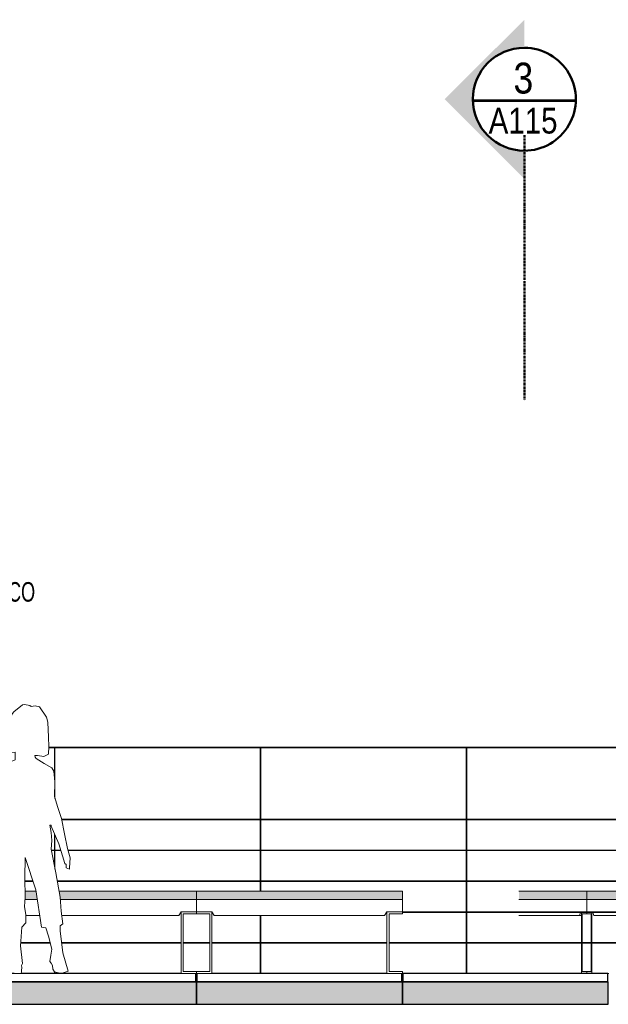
# Model space of a CAD drawing. Header units: millimetres. Extents: x -546784 to -506824, y 144269 to 161162.
# Tile 3 of 15: x -537412 to -534554, y 152200 to 156986. Entities that reach past the tile are written whole.
import ezdxf

# ---------------------------------------------------------------- set-up
doc = ezdxf.new("R2010")
doc.units = ezdxf.units.MM
doc.linetypes.add('LINHA DE CORTE', pattern=[16.5, 9, -3, 1.5, -3])
for name, color, linetype, lineweight in [('A-ANNO-IDEN', 131, 'Continuous', 5), ('A-DETL-GENF', 92, 'Continuous', 5), ('A-GENM', 13, 'Continuous', 15), ('Balaústres', 7, 'Continuous', 5), ('Corrimão', 250, 'Continuous', 25), ('G-ANNO-SYMB', 111, 'Continuous', 5), ('Guarda-corpos', 7, 'Continuous', 5), ('I-FURN', 30, 'Continuous', 15)]:
    doc.layers.add(name, color=color, linetype=linetype, lineweight=lineweight)
doc.styles.add('Arial', font='arial.ttf', dxfattribs={"width": 4.1, "height": 149.9999999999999})
doc.styles.add('Swis721 Cn BT', font='swissc.ttf', dxfattribs={"height": 149.9999999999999})
doc.styles.add('Swis721 Cn BT_1', font='swissc.ttf', dxfattribs={"height": 124.9999999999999})
doc.styles.add('Swis721 LtCn BT_2', font='swisscl.ttf', dxfattribs={"width": 0.9, "height": 94.99999999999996})
pattern_1 = [(49.99999999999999, (-520252.388, 150700), (45.54635876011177, -3.984932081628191), [4.763, -52.38800000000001]), (355, (-520252.388, 150700), (-8.81056329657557, 47.76465010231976), [3.81, -41.91]), (100.451, (-520248.593, 150699.668), (36.7361624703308, 43.77901679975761), [4.048, -44.523]), (46.184, (-520252.388, 150712.7), (67.76953583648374, -10.51029198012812), [7.144, -78.581]), (96.636, (-520246.741, 150711.824), (59.35034956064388, 61.8570227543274), [6.071000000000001, -66.78399999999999]), (351.184, (-520252.388, 150712.7), (59.35143681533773, 61.85648819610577), [5.715, -62.865]), (21, (-520246.0379999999, 150709.525), (37.9038095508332, -25.56661302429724), [4.763, -52.38800000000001]), (326, (-520246.0379999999, 150709.525), (15.45086958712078, 46.04735013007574), [3.81, -41.91]), (71.45100000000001, (-520242.88, 150707.394), (53.35466017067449, 20.47994587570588), [4.048, -44.523]), (37.50000000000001, (-520252.388, 150700), (0.772385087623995, 21.1383722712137), [1.676, -39.726, 1.676, -40.869, -42.069]), (37.50000000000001, (-520252.388, 150700), (0.772385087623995, 21.1383722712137), [-83.947, 1.676, -40.392]), (7.499999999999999, (-520252.388, 150700), (16.70492479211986, 25.04469102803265), [1.676, -22.581, 1.676, -38.773, -16.034]), (7.499999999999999, (-520252.388, 150700), (16.70492479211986, 25.04469102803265), [-64.706, 1.676, -14.357]), (327.5, (-520266.549, 150700), (33.89790929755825, -1.43270766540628), [1.676, -14.199, 1.676, -47.854, -65.722]), (327.5, (-520266.549, 150700), (33.89790929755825, -1.43270766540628), [-65.405, 1.676, -64.046]), (317.5, (-520272.899, 150700), (37.03242135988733, 6.35616820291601), [1.676, -18.961, 1.676, -31.217, -46.672]), (317.5, (-520272.899, 150700), (37.03242135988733, 6.35616820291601), [-53.53, 1.676, -44.996])]

# ---------------------------------------------------------------- blocks, each defined once
blk = doc.blocks.new('Guarda-corpo - 25mm-V6-TRECHO 2 - CORTE MIRANTE')
at = {"layer": 'Balaústres', "color": 55}
for p, q in [((-534241.020875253, 153447), (-534244.0208752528, 153447)), ((-534244.0208752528, 152350), (-534244.0208752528, 153447)), ((-534241.020875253, 153447), (-534241.020875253, 152350))]:
    blk.add_line(p, q, dxfattribs=at)
blk = doc.blocks.new('Guarda-corpo - 25mm-V7-TRECHO 2 - CORTE MIRANTE')
at = {"layer": 'Balaústres', "color": 55}
for p, q in [((-536241.020875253, 153447), (-536244.0208752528, 153447)), ((-536244.0208752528, 152750), (-536244.0208752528, 153447)), ((-536241.020875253, 153447), (-536241.020875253, 152750)), ((-536244.0208752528, 152350), (-536244.0208752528, 152631.3124126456)), ((-536241.020875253, 152631.3124126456), (-536241.020875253, 152350))]:
    blk.add_line(p, q, dxfattribs=at)
blk = doc.blocks.new('Guarda-corpo - 25mm-V8-TRECHO 2 - CORTE MIRANTE')
at = {"layer": 'Balaústres', "color": 55}
for p, q in [((-537241.020875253, 153447), (-537244.0208752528, 153447)), ((-537244.0208752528, 153309.4930039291), (-537244.0208752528, 153447)), ((-537241.020875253, 153447), (-537241.020875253, 153201.053662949)), ((-537244.0208752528, 153210.6085956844), (-537244.0208752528, 153212.3535100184)), ((-537244.0208752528, 152872.3206923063), (-537244.0208752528, 153029.6170265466)), ((-537241.020875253, 153022.8809236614), (-537241.020875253, 152856.7859491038)), ((-537244.0208752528, 152350), (-537244.0208752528, 152357.7682266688)), ((-537241.020875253, 152357.0720654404), (-537241.020875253, 152350))]:
    blk.add_line(p, q, dxfattribs=at)
blk = doc.blocks.new('Guarda-corpo - Guarda-corpo-1289455-TRECHO 2 - CORTE MIRANTE')
at = {"layer": 'Corrimão', "color": 55, "lineweight": 5}
for p, q in [((-537271.2234968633, 153447), (-533192.9319130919, 153447)), ((-537271.0932206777, 153450), (-533192.9319130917, 153450)), ((-537208.6803216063, 153100), (-533192.9319130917, 153100)), ((-537208.1257294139, 153097), (-533192.9319130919, 153097)), ((-537259.0219550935, 152950), (-537212.9268738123, 152950)), ((-537258.4426085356, 152947), (-537212.0292944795, 152947)), ((-537178.578672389, 152950), (-533192.9319130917, 152950)), ((-537177.710998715, 152947), (-533192.9319130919, 152947)), ((-537387.2515313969, 152800), (-537349.0840820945, 152800)), ((-537387.2211369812, 152797), (-537348.0957580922, 152797)), ((-537230.3557406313, 152800), (-533192.9319130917, 152800)), ((-537229.7997406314, 152797), (-533192.9319130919, 152797)), ((-536630.5816875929, 152647), (-536628.7816875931, 152647)), ((-536479.1395050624, 152647), (-536477.3395050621, 152647)), ((-535630.5816875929, 152647), (-535628.6944191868, 152647)), ((-535553.9605963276, 152650), (-533192.9319130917, 152650)), ((-535553.7816875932, 152647), (-533192.9319130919, 152647)), ((-537408.167124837, 152497), (-537264.066891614, 152497)), ((-537407.9397292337, 152500), (-537264.8390919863, 152500)), ((-537208.7395946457, 152500), (-536628.7816875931, 152500)), ((-537208.3787421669, 152497), (-536628.7816875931, 152497)), ((-536618.7816875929, 152500), (-536489.1395050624, 152500)), ((-536618.7816875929, 152497), (-536489.1395050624, 152497)), ((-536479.1395050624, 152500), (-535628.7816875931, 152500)), ((-536479.1395050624, 152497), (-535628.7816875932, 152497)), ((-535618.781687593, 152500), (-533192.9319130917, 152500)), ((-535618.7816875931, 152497), (-533192.9319130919, 152497))]:
    blk.add_line(p, q, dxfattribs=at)
for name, p in [('Guarda-corpo - 25mm-V8-TRECHO 2 - CORTE MIRANTE', (0, 0)), ('Guarda-corpo - 25mm-V7-TRECHO 2 - CORTE MIRANTE', (0, 0)), ('Guarda-corpo - 25mm-V6-TRECHO 2 - CORTE MIRANTE', (-999.9999999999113, 0))]:
    blk.add_blockref(name, p)
blk = doc.blocks.new('_EST_ PLACA PISO ESTRUTURAL MEIO - _EST_ PLACA PISO ESTRUTURAL MEIO-V14-TRECHO 2 - CORTE MIRANTE')
at = {"layer": 'A-GENM', "lineweight": 5}
h = blk.add_hatch(dxfattribs=at)
h.set_pattern_fill('FP2_14', color=256, style=0, pattern_type=2)
h.set_pattern_definition([(49.99999999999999, (-520252.388, 150700), (45.54635876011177, -3.984932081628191), [4.763, -52.38800000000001]), (355, (-520252.388, 150700), (-8.81056329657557, 47.76465010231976), [3.81, -41.91]), (100.451, (-520248.593, 150699.668), (36.7361624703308, 43.77901679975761), [4.048, -44.523]), (46.184, (-520252.388, 150712.7), (67.76953583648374, -10.51029198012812), [7.144, -78.581]), (96.636, (-520246.741, 150711.824), (59.35034956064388, 61.8570227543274), [6.071000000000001, -66.78399999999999]), (351.184, (-520252.388, 150712.7), (59.35143681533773, 61.85648819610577), [5.715, -62.865]), (21, (-520246.0379999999, 150709.525), (37.9038095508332, -25.56661302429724), [4.763, -52.38800000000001]), (326, (-520246.0379999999, 150709.525), (15.45086958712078, 46.04735013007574), [3.81, -41.91]), (71.45100000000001, (-520242.88, 150707.394), (53.35466017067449, 20.47994587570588), [4.048, -44.523]), (37.50000000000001, (-520252.388, 150700), (0.772385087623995, 21.1383722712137), [1.676, -39.726, 1.676, -40.869, -42.069]), (37.50000000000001, (-520252.388, 150700), (0.772385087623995, 21.1383722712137), [-83.947, 1.676, -40.392]), (7.499999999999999, (-520252.388, 150700), (16.70492479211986, 25.04469102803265), [1.676, -22.581, 1.676, -38.773, -16.034]), (7.499999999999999, (-520252.388, 150700), (16.70492479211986, 25.04469102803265), [-64.706, 1.676, -14.357]), (327.5, (-520266.549, 150700), (33.89790929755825, -1.43270766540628), [1.676, -14.199, 1.676, -47.854, -65.722]), (327.5, (-520266.549, 150700), (33.89790929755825, -1.43270766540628), [-65.405, 1.676, -64.046]), (317.5, (-520272.899, 150700), (37.03242135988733, 6.35616820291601), [1.676, -18.961, 1.676, -31.217, -46.673]), (317.5, (-520272.899, 150700), (37.03242135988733, 6.35616820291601), [-53.53100000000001, 1.676, -44.996])])
h.paths.add_polyline_path([(-536755.9984362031, 152200), (-536553.9605963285, 152200), (-536553.9605963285, 152310), (-537553.9605963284, 152310), (-537553.9605963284, 152200), (-537042.519244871, 152200)], flags=0)
at = {"layer": 'A-GENM', "lineweight": 25}
for p, q in [((-537551.4605963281, 152350), (-537551.4605963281, 152310)), ((-537439.903788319, 152350), (-537479.1395050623, 152350)), ((-536628.7816875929, 152350), (-537405.4265779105, 152350)), ((-536556.460596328, 152310), (-536556.460596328, 152350)), ((-537553.9605963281, 152310), (-537553.9605963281, 152200)), ((-536553.9605963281, 152310), (-537553.9605963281, 152310)), ((-537551.4605963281, 152310), (-536556.460596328, 152310)), ((-536553.9605963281, 152200), (-536553.9605963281, 152310)), ((-537553.9605963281, 152200), (-536553.9605963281, 152200))]:
    blk.add_line(p, q, dxfattribs=at)
blk = doc.blocks.new('_EST_ PLACA PISO ESTRUTURAL MEIO - _EST_ PLACA PISO ESTRUTURAL MEIO-V18-TRECHO 2 - CORTE MIRANTE')
at = {"layer": 'A-GENM', "lineweight": 5}
h = blk.add_hatch(dxfattribs=at)
h.set_pattern_fill('FP2_15', color=256, style=0, pattern_type=2)
h.set_pattern_definition(pattern_1)
h.paths.add_polyline_path([(-535609.9152015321, 152200), (-535553.9605958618, 152200), (-535553.9605958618, 152310), (-536553.9605958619, 152310), (-536553.9605958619, 152200), (-535896.4360102, 152200)], flags=0)
at = {"layer": 'A-GENM', "lineweight": 25}
for p, q in [((-536551.4605958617, 152350), (-536551.4605958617, 152310)), ((-535628.7816875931, 152350), (-536479.1395050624, 152350)), ((-535556.4605958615, 152310), (-535556.4605958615, 152350)), ((-536553.9605958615, 152310), (-536553.9605958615, 152200)), ((-535553.9605958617, 152310), (-536553.9605958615, 152310)), ((-536551.4605958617, 152310), (-535556.4605958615, 152310)), ((-535553.9605958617, 152200), (-535553.9605958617, 152310)), ((-536553.9605958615, 152200), (-535553.9605958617, 152200))]:
    blk.add_line(p, q, dxfattribs=at)
blk = doc.blocks.new('_EST_ PLACA PISO ESTRUTURAL MEIO - _EST_ PLACA PISO ESTRUTURAL MEIO-V19-TRECHO 2 - CORTE MIRANTE')
at = {"layer": 'A-GENM', "lineweight": 5}
h = blk.add_hatch(dxfattribs=at)
h.set_pattern_fill('FP2_15', color=256, style=0, pattern_type=2)
h.set_pattern_definition(pattern_1)
h.paths.add_polyline_path([(-534750.3527755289, 152200), (-534553.9605953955, 152200), (-534553.9605953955, 152310), (-535553.9605953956, 152310), (-535553.9605953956, 152200), (-535036.8735841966, 152200)], flags=0)
at = {"layer": 'A-GENM', "lineweight": 25}
for p, q in [((-535551.4605953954, 152350), (-535551.4605953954, 152310)), ((-534556.4605953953, 152350), (-535551.4605953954, 152350)), ((-534556.4605953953, 152310), (-534556.4605953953, 152350)), ((-535553.9605953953, 152310), (-535553.9605953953, 152200)), ((-534553.9605953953, 152310), (-535553.9605953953, 152310)), ((-535551.4605953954, 152310), (-534556.4605953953, 152310)), ((-534553.9605953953, 152200), (-534553.9605953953, 152310)), ((-535553.9605953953, 152200), (-534553.9605953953, 152200))]:
    blk.add_line(p, q, dxfattribs=at)
blk = doc.blocks.new('_URB_ BANCO PRAÇA - _URB_ BANCO PRAÇA-4220704-TRECHO 2 - CORTE MIRANTE')
at = {"layer": 'I-FURN'}
blk.add_hatch(color=256, dxfattribs=at).paths.add_polyline_path([(-534750.3527755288, 152710.0000100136), (-534658.8831258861, 152710.0000611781), (-534658.8831258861, 152749.9997629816), (-534987.8407203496, 152750.0000030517), (-534987.8407203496, 152710.0000100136)], flags=0)
for p, q in [((-534658.8807305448, 152750), (-534987.8407182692, 152750)), ((-534658.8807305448, 152710), (-534658.8807305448, 152750)), ((-534658.8807305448, 152710), (-534987.8407182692, 152710)), ((-534987.8407182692, 152710), (-534658.8807305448, 152710)), ((-534658.8807305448, 152650), (-534658.8807305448, 152710)), ((-534987.8407182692, 152631.3124126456), (-534693.2141042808, 152631.3124126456)), ((-534693.2141042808, 152631.3124126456), (-534689.4578449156, 152647)), ((-534684.6774318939, 152631.3124126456), (-534693.2140988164, 152631.3124126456)), ((-534684.677431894, 152647), (-534684.677431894, 152500)), ((-534680.6867403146, 152500), (-534680.6867403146, 152639.5266529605)), ((-534680.6867403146, 152639.5266529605), (-534658.8807305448, 152639.5266529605)), ((-534658.8807305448, 152639.5266529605), (-534658.8807305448, 152647)), ((-534684.677431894, 152497), (-534684.677431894, 152350)), ((-534680.6867403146, 152360), (-534680.6867403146, 152497)), ((-534658.8807305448, 152360), (-534680.6867403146, 152360)), ((-534658.8807305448, 152350), (-534658.8807305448, 152360))]:
    blk.add_line(p, q, dxfattribs=at)
blk = doc.blocks.new('_URB_ BANCO PRAÇA - _URB_ BANCO PRAÇA-4220707-TRECHO 2 - CORTE MIRANTE')
at = {"layer": 'I-FURN'}
blk.add_hatch(color=256, dxfattribs=at).paths.add_polyline_path([(-534285.7026548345, 152710), (-534259.8359836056, 152710), (-534259.8359836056, 152750), (-534658.8831258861, 152750), (-534658.8831258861, 152710), (-534463.8319668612, 152710)], flags=0)
for p, q in [((-534658.883125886, 152750), (-534658.883125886, 152710)), ((-534259.8359836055, 152750), (-534658.883125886, 152750)), ((-534259.8359836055, 152710), (-534259.8359836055, 152750)), ((-534658.883125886, 152710), (-534658.883125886, 152650)), ((-534259.8359836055, 152710), (-534658.883125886, 152710)), ((-534658.883125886, 152710), (-534259.8359836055, 152710)), ((-534259.8359836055, 152650), (-534259.8359836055, 152710)), ((-534658.883125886, 152647), (-534658.883125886, 152639.5266529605)), ((-534658.883125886, 152639.5266529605), (-534637.078319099, 152639.5266529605)), ((-534637.078319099, 152639.5266529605), (-534637.078319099, 152500)), ((-534633.0878476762, 152500), (-534633.0878476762, 152647)), ((-534628.3076983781, 152647), (-534624.5516462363, 152631.3124126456)), ((-534624.5516462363, 152631.3124126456), (-534294.1674632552, 152631.3124126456)), ((-534294.1674632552, 152631.3124126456), (-534290.4114111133, 152647)), ((-534294.1674632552, 152631.3124126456), (-534289.693126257, 152631.3124126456)), ((-534289.6931262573, 152647), (-534289.6931262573, 152500)), ((-534285.7026548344, 152500), (-534285.7026548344, 152639.5266529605)), ((-534285.7026548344, 152639.5266529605), (-534259.7645905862, 152639.5266529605)), ((-534259.7645905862, 152639.5266529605), (-534259.7645905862, 152647)), ((-534637.078319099, 152497), (-534637.078319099, 152360)), ((-534633.0878476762, 152350), (-534633.0878476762, 152497)), ((-534289.6931262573, 152497), (-534289.6931262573, 152350)), ((-534285.7026548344, 152360), (-534285.7026548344, 152497)), ((-534637.078319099, 152360), (-534658.883125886, 152360)), ((-534658.883125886, 152360), (-534658.883125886, 152350)), ((-534556.4605953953, 152350), (-534551.4605949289, 152350)), ((-534259.7645905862, 152360), (-534285.7026548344, 152360)), ((-534259.7645905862, 152350), (-534259.7645905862, 152360))]:
    blk.add_line(p, q, dxfattribs=at)
blk = doc.blocks.new('_URB_ BANCO PRAÇA - _URB_ BANCO PRAÇA-4220705-TRECHO 2 - CORTE MIRANTE')
at = {"layer": 'I-FURN'}
h = blk.add_hatch(color=256, dxfattribs=at)
h.paths.add_polyline_path([(-537553.9605963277, 152710), (-537495.2036333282, 152710), (-537500.3362588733, 152750), (-537553.9605963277, 152750), (-537553.9605963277, 152720.4216296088)], flags=0)
h.paths.add_polyline_path([(-537386.44528537, 152710), (-537327.6392724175, 152710), (-537333.6451097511, 152750), (-537386.7449577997, 152750), (-537386.9100337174, 152710)], flags=0)
h.paths.add_polyline_path([(-536553.9605963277, 152710), (-536553.9605963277, 152750), (-537221.0890739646, 152750), (-537215.6072159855, 152720.4216296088), (-537214.7947636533, 152710), (-537042.5192448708, 152710)], flags=0)
for p, q in [((-537500.0852095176, 152750), (-537553.9605963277, 152750)), ((-537553.9605963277, 152750), (-537553.9605963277, 152710)), ((-537333.6451097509, 152750), (-537386.7449577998, 152750)), ((-536553.9605963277, 152750), (-537221.0890739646, 152750)), ((-536553.9605963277, 152710), (-536553.9605963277, 152750)), ((-537495.2036333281, 152710), (-537553.9605963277, 152710)), ((-537553.9605963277, 152710), (-537553.9605963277, 152650)), ((-537553.9605963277, 152710), (-537495.2036333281, 152710)), ((-537327.6392724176, 152710), (-537386.9100337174, 152710)), ((-537386.9100337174, 152710), (-537327.6392724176, 152710)), ((-536553.9605963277, 152710), (-537214.7947636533, 152710)), ((-537214.7947636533, 152710), (-536553.9605963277, 152710)), ((-536553.9605963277, 152650), (-536553.9605963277, 152710)), ((-537554.1395050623, 152649.5266529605), (-537554.1395050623, 152639.5266529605)), ((-537489.0287820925, 152649.5266529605), (-537554.1395050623, 152649.5266529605)), ((-537554.1395050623, 152639.5266529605), (-537489.1395050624, 152639.5266529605)), ((-537553.9605963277, 152650), (-537489.0726723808, 152650)), ((-537489.1395050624, 152639.5266529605), (-537489.1395050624, 152360)), ((-537383.2715062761, 152631.3124126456), (-537315.8246511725, 152631.3124126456)), ((-537207.7618575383, 152631.3124126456), (-536639.9942400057, 152631.3124126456)), ((-536639.9942400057, 152631.3124126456), (-536628.7816875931, 152650)), ((-536628.7816875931, 152650), (-536553.9605963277, 152650)), ((-536553.781687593, 152649.5266529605), (-536628.7816875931, 152649.5266529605)), ((-536628.7816875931, 152649.5266529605), (-536628.7816875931, 152350)), ((-536618.7816875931, 152360), (-536618.7816875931, 152639.5266529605)), ((-536618.7816875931, 152639.5266529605), (-536553.781687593, 152639.5266529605)), ((-536553.781687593, 152639.5266529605), (-536553.781687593, 152649.5266529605)), ((-537479.1395050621, 152350), (-537479.1395050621, 152571.6662949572)), ((-537489.1395050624, 152360), (-537554.1395050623, 152360)), ((-537554.1395050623, 152360), (-537554.1395050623, 152350)), ((-537554.1395050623, 152350), (-537479.1395050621, 152350)), ((-536628.7816875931, 152350), (-536553.781687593, 152350)), ((-536553.781687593, 152360), (-536618.7816875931, 152360)), ((-536553.781687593, 152350), (-536553.781687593, 152360))]:
    blk.add_line(p, q, dxfattribs=at)
blk = doc.blocks.new('_URB_ BANCO PRAÇA - _URB_ BANCO PRAÇA-V34-TRECHO 2 - CORTE MIRANTE')
at = {"layer": 'I-FURN'}
blk.add_hatch(color=256, dxfattribs=at).paths.add_polyline_path([(-535553.9605963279, 152710), (-535553.9605963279, 152750), (-536553.9605963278, 152750), (-536553.9605963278, 152710), (-535628.7816875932, 152710)], flags=0)
for p, q in [((-536553.9605963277, 152750), (-536553.9605963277, 152710)), ((-535553.9605963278, 152750), (-536553.9605963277, 152750)), ((-535553.9605963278, 152710), (-535553.9605963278, 152750)), ((-536553.9605963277, 152710), (-536553.9605963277, 152650)), ((-535553.9605963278, 152710), (-536553.9605963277, 152710)), ((-536553.9605963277, 152710), (-535553.9605963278, 152710)), ((-535553.9605963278, 152650), (-535553.9605963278, 152710)), ((-536554.1395050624, 152649.5266529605), (-536554.1395050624, 152639.5266529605)), ((-536479.1395050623, 152649.5266529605), (-536554.1395050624, 152649.5266529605)), ((-536554.1395050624, 152639.5266529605), (-536489.1395050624, 152639.5266529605)), ((-536553.9605963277, 152650), (-536479.1395050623, 152650)), ((-536489.1395050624, 152639.5266529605), (-536489.1395050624, 152360)), ((-536479.1395050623, 152650), (-536467.9269526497, 152631.3124126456)), ((-536479.1395050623, 152350), (-536479.1395050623, 152649.5266529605)), ((-536467.9269526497, 152631.3124126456), (-535639.9942400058, 152631.3124126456)), ((-535639.9942400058, 152631.3124126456), (-535628.7816875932, 152650)), ((-535628.7816875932, 152650), (-535553.9605963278, 152650)), ((-535553.7816875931, 152649.5266529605), (-535628.7816875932, 152649.5266529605)), ((-535628.7816875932, 152649.5266529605), (-535628.7816875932, 152350)), ((-535618.7816875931, 152360), (-535618.7816875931, 152639.5266529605)), ((-535618.7816875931, 152639.5266529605), (-535553.7816875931, 152639.5266529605)), ((-535553.7816875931, 152639.5266529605), (-535553.7816875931, 152649.5266529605)), ((-536489.1395050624, 152360), (-536554.1395050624, 152360)), ((-536554.1395050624, 152360), (-536554.1395050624, 152350)), ((-536554.1395050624, 152350), (-536479.1395050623, 152350)), ((-535628.7816875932, 152350), (-535553.7816875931, 152350)), ((-535553.7816875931, 152360), (-535618.7816875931, 152360)), ((-535553.7816875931, 152350), (-535553.7816875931, 152360))]:
    blk.add_line(p, q, dxfattribs=at)
blk = doc.blocks.new('_HUM_ FIGURAS HUMANAS - jente07-3635123-TRECHO 2 - CORTE MIRANTE')
at = {"layer": 'A-DETL-GENF'}
for p, q in [((-537398.8992982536, 153655.713673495), (-537440.3314365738, 153622.3372502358)), ((-537388.450822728, 153658.0760511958), (-537398.8992982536, 153655.713673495)), ((-537363.3359722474, 153652.5296315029), (-537388.450822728, 153658.0760511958)), ((-537357.4934660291, 153647.2484214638), (-537363.3359722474, 153652.5296315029)), ((-537336.9698669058, 153650.5966600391), (-537357.4934660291, 153647.2484214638)), ((-537316.660692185, 153645.6605943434), (-537336.9698669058, 153650.5966600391)), ((-537282.0969154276, 153595.232733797), (-537316.660692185, 153645.6605943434)), ((-537447.5186269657, 153612.8924618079), (-537475.0278688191, 153549.303586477)), ((-537440.3314365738, 153622.3372502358), (-537447.5186269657, 153612.8924618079)), ((-537275.7396207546, 153570.6541715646), (-537282.0969154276, 153595.232733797)), ((-537475.0278688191, 153549.303586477), (-537476.6080340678, 153523.9951964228)), ((-537272.5510936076, 153498.6868063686), (-537275.7396207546, 153570.6541715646)), ((-537478.1914175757, 153498.6868063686), (-537487.6852821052, 153469.7804025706)), ((-537476.6080340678, 153523.9951964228), (-537478.1914175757, 153498.6868063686)), ((-537270.9419640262, 153453.4831381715), (-537272.5510936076, 153498.6868063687)), ((-537487.6852821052, 153469.7804025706), (-537494.0091613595, 153438.5761617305)), ((-537272.5510936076, 153416.4281021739), (-537270.9419640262, 153453.4831381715)), ((-537494.0091613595, 153438.5761617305), (-537482.7195082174, 153431.6569045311)), ((-537482.7195082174, 153431.6569045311), (-537465.5372225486, 153429.082297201)), ((-537465.5372225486, 153429.082297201), (-537449.9994673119, 153424.6346630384)), ((-537449.9994673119, 153424.6346630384), (-537433.8985167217, 153425.9219667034)), ((-537433.8985167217, 153425.9219667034), (-537433.8985167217, 153406.9406741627)), ((-537433.8985167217, 153406.9406741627), (-537433.8985167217, 153387.9593816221)), ((-537336.5365222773, 153401.3151571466), (-537338.9888357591, 153410.1010046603)), ((-537338.9888357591, 153410.1010046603), (-537332.6617382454, 153410.1010046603)), ((-537332.6617382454, 153394.2864791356), (-537336.5365222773, 153401.3151571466)), ((-537332.6617382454, 153410.1010046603), (-537326.334640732, 153410.1010046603)), ((-537326.334640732, 153410.1010046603), (-537295.7804882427, 153404.372503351)), ((-537295.7804882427, 153404.372503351), (-537272.5510936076, 153416.4281021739)), ((-537486.6168200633, 153367.44619772), (-537519.3787085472, 153339.1525210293)), ((-537433.8985167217, 153387.9593816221), (-537486.6168200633, 153367.44619772)), ((-537293.3056469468, 153370.6773299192), (-537332.6617382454, 153394.2864791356)), ((-537256.043457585, 153348.8245515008), (-537293.3056469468, 153370.6773299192)), ((-537246.2849776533, 153333.505756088), (-537256.043457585, 153348.8245515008)), ((-537532.06773045, 153318.9838212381), (-537542.1060445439, 153281.9499248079)), ((-537519.3787085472, 153339.1525210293), (-537532.06773045, 153318.9838212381)), ((-537241.4208727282, 153281.9177422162), (-537246.2849776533, 153333.505756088)), ((-537542.1060445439, 153281.9499248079), (-537550.9562572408, 153229.7755072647)), ((-537244.0791547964, 153210.794214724), (-537241.4208727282, 153281.9177422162)), ((-537550.9562572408, 153229.7755072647), (-537563.8840042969, 153197.7795746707)), ((-537520.5919820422, 153169.117758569), (-537503.4998076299, 153204.4671172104)), ((-537503.4998076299, 153204.4671172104), (-537501.9164241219, 153202.8837337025)), ((-537226.8550317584, 153155.9357690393), (-537244.0791547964, 153210.794214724)), ((-537589.4434185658, 153155.7941656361), (-537598.4094885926, 153144.3564725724)), ((-537579.4281960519, 153166.4980956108), (-537589.4434185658, 153155.7941656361)), ((-537563.8840042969, 153197.7795746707), (-537579.4281960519, 153166.4980956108)), ((-537538.3020622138, 153134.862608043), (-537520.5919820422, 153169.117758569)), ((-537501.9164241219, 153202.8837337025), (-537500.3362588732, 153201.3003501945)), ((-537500.3362588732, 153201.3003501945), (-537494.9263652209, 153111.3242605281)), ((-537209.2769002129, 153103.2271204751), (-537226.8550317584, 153155.9357690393)), ((-537598.4094885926, 153144.3564725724), (-537608.3506911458, 153055.3265510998)), ((-537546.7049368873, 153098.3031839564), (-537538.3020622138, 153134.862608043)), ((-537494.9263652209, 153111.3242605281), (-537506.6633563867, 153014.6413187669)), ((-537560.4469035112, 153068.4248658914), (-537546.7049368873, 153098.3031839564)), ((-537552.9901970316, 153054.0263743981), (-537560.4469035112, 153068.4248658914)), ((-537259.633001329, 153034.5237238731), (-537266.2239960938, 153071.5916329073)), ((-537266.2239960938, 153071.5916329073), (-537263.0604473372, 153071.5916329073)), ((-537263.0604473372, 153071.5916329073), (-537259.8968985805, 153071.5916329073)), ((-537259.8968985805, 153071.5916329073), (-537259.8968985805, 153068.4248658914)), ((-537259.8968985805, 153068.4248658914), (-537259.8968985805, 153065.2645353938)), ((-537259.8968985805, 153065.2645353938), (-537221.8602935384, 152979.8583737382)), ((-537195.6218265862, 153029.3616361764), (-537209.2769002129, 153103.2271204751)), ((-537608.3506911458, 153055.3265510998), (-537598.4094885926, 152970.351636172)), ((-537569.9375497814, 153027.2955137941), (-537565.7608442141, 153040.794896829)), ((-537559.8772716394, 153016.7267507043), (-537569.9375497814, 153027.2955137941)), ((-537565.7608442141, 153040.794896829), (-537554.3820941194, 153035.154502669)), ((-537547.792708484, 153008.3142212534), (-537559.8772716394, 153016.7267507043)), ((-537554.3820941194, 153035.154502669), (-537547.792708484, 153036.7893783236)), ((-537547.792708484, 153036.7893783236), (-537552.9901970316, 153054.0263743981)), ((-537506.6633563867, 153014.6413187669), (-537510.7247994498, 152999.0906904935)), ((-537256.7333498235, 152995.6600262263), (-537259.633001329, 153034.5237238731)), ((-537180.8049614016, 152957.6974411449), (-537195.6218265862, 153029.3616361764)), ((-537598.4094885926, 152970.351636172), (-537588.8770049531, 152964.5652061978)), ((-537588.8770049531, 152964.5652061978), (-537576.2646472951, 152960.8577716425)), ((-537572.4188275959, 152997.713275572), (-537579.4281960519, 153011.4809882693)), ((-537579.4281960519, 153011.4809882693), (-537576.2646472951, 153011.4809882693)), ((-537576.2646472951, 153011.4809882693), (-537573.1010985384, 153011.4809882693)), ((-537576.2646472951, 152960.8577716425), (-537574.1497198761, 152967.6933541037)), ((-537574.1497198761, 152967.6933541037), (-537566.9429596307, 152970.6058786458)), ((-537573.1010985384, 153011.4809882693), (-537563.8679130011, 153005.0830890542)), ((-537560.4469035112, 152989.3329287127), (-537572.4188275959, 152997.713275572)), ((-537569.9375497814, 152979.8455007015), (-537563.1598959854, 152982.5617114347)), ((-537566.7740010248, 152976.6787336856), (-537569.9375497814, 152979.8455007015)), ((-537566.9429596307, 152970.6058786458), (-537563.610452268, 152973.5184031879)), ((-537563.610452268, 152973.5184031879), (-537566.7740010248, 152976.6787336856)), ((-537563.8679130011, 153005.0830890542), (-537550.9562572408, 153001.9871237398)), ((-537563.1598959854, 152982.5617114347), (-537560.4469035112, 152989.3329287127)), ((-537550.9562572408, 153001.9871237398), (-537549.3728737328, 153005.1538907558)), ((-537549.3728737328, 153005.1538907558), (-537547.792708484, 153008.3142212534)), ((-537510.7247994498, 152999.0906904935), (-537512.9904539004, 152983.0058311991)), ((-537512.9904539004, 152983.0058311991), (-537506.8596701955, 152891.8518586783)), ((-537259.8968985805, 152954.5306741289), (-537258.3135150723, 152975.0953501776)), ((-537258.3135150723, 152975.0953501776), (-537256.7333498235, 152995.6600262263)), ((-537221.8602935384, 152979.8583737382), (-537193.4591564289, 152884.9326014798)), ((-537237.5267791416, 152838.6926538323), (-537259.8968985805, 152954.5306741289)), ((-537167.4330945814, 152911.4639300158), (-537180.8049614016, 152957.6974411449)), ((-537506.8596701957, 152891.8518586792), (-537500.3362588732, 152799.5135667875)), ((-537387.4075448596, 152815.3988940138), (-537386.44528537, 152913.40775855)), ((-537386.44528537, 152913.40775855), (-537334.5102458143, 152755.7619680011)), ((-537193.4591564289, 152884.9326014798), (-537186.987237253, 152879.7769503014)), ((-537186.987237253, 152879.7769503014), (-537187.1320589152, 152862.7845419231)), ((-537171.3143151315, 152862.7845419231), (-537167.4330945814, 152911.4639300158)), ((-537215.6072159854, 152720.4216296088), (-537237.5267791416, 152838.6926538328)), ((-537187.1320589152, 152862.7845419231), (-537179.2022683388, 152859.6692670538)), ((-537179.2022683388, 152859.6692670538), (-537171.3143151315, 152856.4574444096)), ((-537171.3143151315, 152859.6242114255), (-537171.3143151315, 152862.7845419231)), ((-537171.3143151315, 152856.4574444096), (-537171.3143151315, 152859.6242114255)), ((-537500.3362588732, 152799.5135667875), (-537500.3362588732, 152775.7885602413)), ((-537500.3362588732, 152775.7885602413), (-537500.3362588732, 152752.0571171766)), ((-537386.44528537, 152720.4216296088), (-537387.4075448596, 152815.3988940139)), ((-537500.3362588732, 152752.0571171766), (-537492.8409332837, 152690.6398593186)), ((-537334.5102458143, 152755.7619680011), (-537307.3533481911, 152574.8919502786)), ((-537492.8409332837, 152690.6398593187), (-537487.6820638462, 152635.0025949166)), ((-537388.4631338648, 152675.1729057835), (-537386.44528537, 152720.4216296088)), ((-537210.3871996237, 152653.4625294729), (-537215.6072159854, 152720.4216296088)), ((-537487.6820638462, 152635.0025949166), (-537486.1018985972, 152604.9440543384)), ((-537383.2785183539, 152635.0025949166), (-537388.4631338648, 152675.1729057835)), ((-537383.2044983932, 152596.0487860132), (-537383.2785183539, 152635.0025949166)), ((-537202.9498026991, 152590.7129123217), (-537210.3871996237, 152653.4625294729)), ((-537486.1018985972, 152604.9440543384), (-537484.5185150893, 152574.8919502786)), ((-537402.2630291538, 152574.8919502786), (-537383.2044983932, 152596.0487860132)), ((-537215.6072159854, 152581.2190477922), (-537209.6502182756, 152586.3360798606)), ((-537215.4849221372, 152562.6368193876), (-537215.6072159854, 152581.2190477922)), ((-537209.6502182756, 152586.3360798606), (-537202.9498026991, 152590.7129123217)), ((-537484.5185150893, 152574.8919502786), (-537476.6080340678, 152570.148236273)), ((-537476.6080340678, 152570.148236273), (-537468.7007713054, 152565.3980857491)), ((-537468.7007713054, 152565.3980857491), (-537459.7314830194, 152528.3366132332)), ((-537409.1211394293, 152484.4138121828), (-537402.2630291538, 152574.8919502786)), ((-537307.3533481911, 152574.8919502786), (-537296.279318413, 152573.3117850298)), ((-537296.279318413, 152573.3117850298), (-537285.2052886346, 152571.731619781)), ((-537285.2052886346, 152571.731619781), (-537272.7409708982, 152530.6988154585)), ((-537215.6072159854, 152557.0949771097), (-537215.4849221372, 152562.6368193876)), ((-537202.8017627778, 152450.6349640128), (-537215.6072159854, 152557.0949771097)), ((-537452.8830275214, 152489.4729155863), (-537459.8055029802, 152419.3534849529)), ((-537459.7314830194, 152528.3366132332), (-537452.8830275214, 152489.4729155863)), ((-537272.7409708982, 152530.6988154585), (-537256.7333498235, 152468.5091754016)), ((-537399.0994803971, 152397.7267833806), (-537409.1211394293, 152484.4138121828)), ((-537261.4802820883, 152438.4570713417), (-537266.2239960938, 152408.3985307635)), ((-537256.7333498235, 152468.5091754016), (-537261.4802820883, 152438.4570713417)), ((-537177.6414126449, 152360.948517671), (-537202.8017627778, 152450.6349640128)), ((-537459.8055029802, 152419.3534849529), (-537478.1914175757, 152356.5974312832)), ((-537402.9485183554, 152388.2972840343), (-537399.0994803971, 152397.7267833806)), ((-537266.2239960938, 152408.3985307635), (-537259.9709185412, 152399.2715477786)), ((-537259.9709185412, 152399.2715477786), (-537253.5698010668, 152389.4172382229)), ((-537478.1914175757, 152356.5974312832), (-537476.6080340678, 152355.0140477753)), ((-537476.6080340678, 152355.0140477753), (-537475.0278688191, 152353.4371007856)), ((-537475.0278688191, 152353.4371007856), (-537439.903788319, 152350)), ((-537439.903788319, 152350), (-537405.4265779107, 152350)), ((-537405.4265779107, 152350), (-537404.2165124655, 152359.007907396)), ((-537404.2165124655, 152359.007907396), (-537403.0064470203, 152364.5787140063)), ((-537403.0064470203, 152364.5787140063), (-537402.2630291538, 152378.7454908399)), ((-537402.2630291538, 152378.7454908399), (-537402.9485183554, 152388.2972840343)), ((-537253.5698010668, 152389.4172382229), (-537251.5004604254, 152370.4166361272)), ((-537251.5004604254, 152370.4166361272), (-537244.0791547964, 152357.7817506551)), ((-537244.0791547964, 152357.7817506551), (-537210.5448943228, 152350)), ((-537210.5448943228, 152350), (-537177.6414126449, 152360.948517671))]:
    blk.add_line(p, q, dxfattribs=at)
blk = doc.blocks.new('Corte - CORTE GERAL 2-425707-TRECHO 2 - CORTE MIRANTE')
at = {"layer": 'G-ANNO-SYMB'}
h = blk.add_hatch(color=256, dxfattribs=at)
edge = h.paths.add_edge_path(flags=0)
edge.add_line((-535348.4403069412, 146755.5593993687), (-534961.6922031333, 147142.3075031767))
edge.add_line((-534961.6922031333, 147142.3075031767), (-534961.6922031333, 147005.5593993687))
edge.add_arc((-534961.6922031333, 146755.5593993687), 250, 90, 269.9999999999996)
edge.add_line((-534961.6922031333, 146505.5593993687), (-534961.6922031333, 146368.8112955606))
edge.add_line((-534961.6922031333, 146368.8112955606), (-535348.4403069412, 146755.5593993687))
at = {"layer": 'G-ANNO-SYMB', "lineweight": 50}
for start, end in [(90, 269.9999999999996), (90, 269.9999999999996), (269.9999999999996, 90), (269.9999999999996, 90)]:
    blk.add_arc((-534961.6922031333, 146755.5593993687), 250, start, end, dxfattribs=at)

msp = doc.modelspace()

# ---------------------------------------------------------------- linework, layer by layer
at = {"layer": 'G-ANNO-SYMB', "linetype": 'LINHA DE CORTE', "lineweight": 50}
msp.add_line((-534961.6922031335, 156424.1209247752), (-534961.6922031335, 155136.775073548), dxfattribs=at)

# ---------------------------------------------------------------- block references
at = {"layer": 'A-DETL-GENF'}
msp.add_blockref('_HUM_ FIGURAS HUMANAS - jente07-3635123-TRECHO 2 - CORTE MIRANTE', (0, 0), dxfattribs=at)
at = {"layer": 'A-GENM'}
for name in ['_EST_ PLACA PISO ESTRUTURAL MEIO - _EST_ PLACA PISO ESTRUTURAL MEIO-V14-TRECHO 2 - CORTE MIRANTE', '_EST_ PLACA PISO ESTRUTURAL MEIO - _EST_ PLACA PISO ESTRUTURAL MEIO-V18-TRECHO 2 - CORTE MIRANTE', '_EST_ PLACA PISO ESTRUTURAL MEIO - _EST_ PLACA PISO ESTRUTURAL MEIO-V19-TRECHO 2 - CORTE MIRANTE']:
    msp.add_blockref(name, (0, 0), dxfattribs=at)
at = {"layer": 'G-ANNO-SYMB', "lineweight": 50, "extrusion": (0, 0, -1), "rotation": 180}
msp.add_blockref('Corte - CORTE GERAL 2-425707-TRECHO 2 - CORTE MIRANTE', (0, 303354.9209247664), dxfattribs=at)
at = {"layer": 'Guarda-corpos', "color": 55}
msp.add_blockref('Guarda-corpo - Guarda-corpo-1289455-TRECHO 2 - CORTE MIRANTE', (0, 0), dxfattribs=at)
at = {"layer": 'I-FURN'}
for name in ['_URB_ BANCO PRAÇA - _URB_ BANCO PRAÇA-4220705-TRECHO 2 - CORTE MIRANTE', '_URB_ BANCO PRAÇA - _URB_ BANCO PRAÇA-V34-TRECHO 2 - CORTE MIRANTE', '_URB_ BANCO PRAÇA - _URB_ BANCO PRAÇA-4220704-TRECHO 2 - CORTE MIRANTE', '_URB_ BANCO PRAÇA - _URB_ BANCO PRAÇA-4220707-TRECHO 2 - CORTE MIRANTE']:
    msp.add_blockref(name, (0, 0), dxfattribs=at)

# ---------------------------------------------------------------- texts
at = {"layer": 'A-ANNO-IDEN', "insert": (-540185.9868580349, 154252.3226484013), "char_height": 94.99999999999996, "width": 3506.581124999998, "attachment_point": 1, "style": 'Swis721 LtCn BT_2'}
msp.add_mtext('ACABAMENTO EM NATA DE CIMENTO COM PADRÃO GEOMÉTRICO', dxfattribs=at)
at = {"layer": 'G-ANNO-SYMB', "attachment_point": 1}
for s, insert, char_height, width, style in [('3', (-535014.1848716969, 156777.2675129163), 149.9999999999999, 120.2531249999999, 'Swis721 Cn BT'), ('_', (-535193.9787551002, 156778.5467437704), 149.9999999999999, 591.6453749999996, 'Arial'), ('A115', (-535134.9348716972, 156557.718913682), 124.9999999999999, 412.8690624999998, 'Swis721 Cn BT_1')]:
    msp.add_mtext(s, dxfattribs=dict(at, insert=insert, char_height=char_height, width=width, style=style))

doc.saveas('drawing.dxf')
